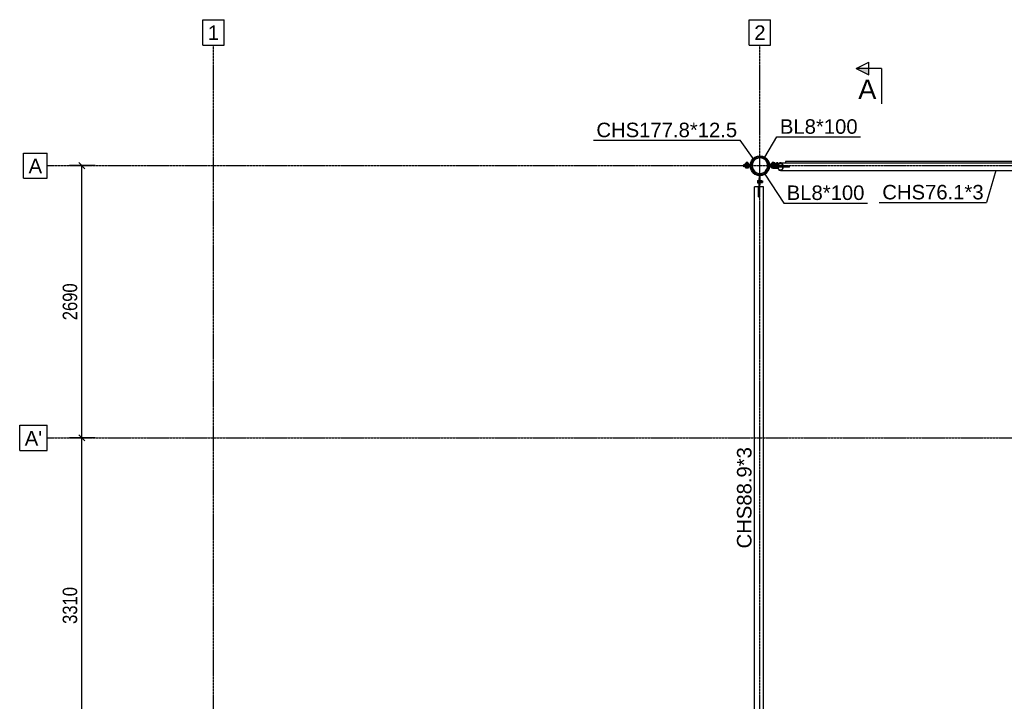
# Model space of a CAD drawing. Header units: millimetres. Extents: x 0 to 142951, y 0 to 27942.
# Tile 49 of 70: x 61033 to 70763, y 21208 to 27942. Entities that reach past the tile are written whole.
import ezdxf

# ---------------------------------------------------------------- set-up
doc = ezdxf.new("R2010")
doc.units = ezdxf.units.MM
doc.linetypes.add('DXK_LINE_DOT3', pattern=[5.9187, 2.979, -0.9799, 0.9799, -0.9799])
doc.styles.add('Arial', font='ARIAL.TTF', dxfattribs={"height": 0.2})
doc.styles.add('Arial Narrow', font='ARIALN.TTF', dxfattribs={"height": 0.2})

# ---------------------------------------------------------------- blocks, each defined once
blk = doc.blocks.new('Part-42591 - 42569')
h = blk.add_hatch(color=6)
h.paths.add_polyline_path([(68436.7, 26500), (68433.7, 26523), (68424.8, 26544.5), (68410.7, 26562.9), (68392.3, 26577), (68370.8, 26585.9), (68347.8, 26588.9), (68324.8, 26585.9), (68303.4, 26577), (68285, 26562.9), (68270.9, 26544.5), (68262, 26523), (68258.9, 26500), (68262, 26477), (68270.9, 26455.6), (68285, 26437.1), (68303.4, 26423), (68324.8, 26414.1), (68347.8, 26411.1), (68370.8, 26414.1), (68392.3, 26423), (68410.7, 26437.1), (68424.8, 26455.6), (68433.7, 26477)])
h.paths.add_polyline_path([(68414, 26461.8), (68401.9, 26446), (68386, 26433.8), (68367.6, 26426.2), (68347.8, 26423.6), (68328.1, 26426.2), (68309.6, 26433.8), (68293.8, 26446), (68281.7, 26461.8), (68274, 26480.2), (68271.4, 26500), (68274, 26519.8), (68281.7, 26538.2), (68293.8, 26554), (68309.6, 26566.2), (68328.1, 26573.8), (68347.8, 26576.4), (68367.6, 26573.8), (68386, 26566.2), (68401.9, 26554), (68414, 26538.2), (68421.6, 26519.8), (68424.2, 26500), (68421.6, 26480.2)])
for radius, start, end in [(88.9, 15, 195), (76.4, 345, 165), (88.9, 195, 15), (76.4, 165, 345)]:
    blk.add_arc((68347.8, 26500), radius, start, end)
blk = doc.blocks.new('Part-43781 - 42569')
at = {"color": 7}
for p, q in [((68343.8, 26372.1), (68335.8, 26372.1)), ((68335.8, 26372.1), (68335.8, 26192.1)), ((68343.8, 26372.1), (68343.8, 26192.1)), ((68343.8, 26192.1), (68335.8, 26192.1))]:
    blk.add_line(p, q, dxfattribs=at)
blk = doc.blocks.new('Part-43813 - 42569')
at = {"color": 7}
for p, q in [((68525.8, 26495), (68525.9, 26496)), ((68635.6, 26495), (68525.8, 26495)), ((68635.6, 26485), (68525.8, 26485)), ((68525.8, 26485), (68527.1, 26475.4)), ((68527, 26504), (68527.1, 26504.6)), ((68532.7, 26516.9), (68527.1, 26504.6)), ((68527.1, 26475.4), (68532.7, 26463.1)), ((68527.8, 26495), (68528, 26496)), ((68529, 26476.6), (68527.8, 26485)), ((68534.1, 26465.2), (68529, 26476.6)), ((68529.2, 26504), (68534.1, 26514.8)), ((68541.1, 26525.2), (68532.7, 26516.9)), ((68534.1, 26514.8), (68541.9, 26522.4)), ((68541.9, 26457.6), (68534.1, 26465.2)), ((68551, 26528.1), (68541.1, 26525.2)), ((68541.9, 26522.4), (68551, 26525.1)), ((68551, 26528.1), (70879.3, 26528.1)), ((68560.8, 26525.2), (68551, 26528.1)), ((68551, 26525.1), (68560.1, 26522.4)), ((68560.1, 26522.4), (68567.8, 26514.8)), ((68567.8, 26465.2), (68560.1, 26457.6)), ((68569.2, 26516.9), (68560.8, 26525.2)), ((68567.8, 26514.8), (68572.9, 26503.4)), ((68572.9, 26476.6), (68567.8, 26465.2)), ((68574.8, 26504.6), (68569.2, 26516.9)), ((68569.2, 26463.1), (68574.8, 26475.4)), ((68572.9, 26503.4), (68574.1, 26495)), ((68574.1, 26485), (68572.9, 26476.6)), ((68576.1, 26495), (68574.8, 26504.6)), ((68574.8, 26475.4), (68576.1, 26485)), ((68585.2, 26494), (68585.3, 26495)), ((68585.3, 26485), (68585.2, 26486)), ((68587.2, 26494), (68587.3, 26495)), ((68587.3, 26485), (68587.2, 26486)), ((68633.7, 26494), (68633.6, 26495)), ((68633.6, 26485), (68633.7, 26486)), ((68635.7, 26494), (68635.6, 26495)), ((68635.6, 26485), (68635.7, 26486)), ((70845, 26495), (70904.5, 26495)), ((70845, 26495), (70845.6, 26490)), ((70845.6, 26490), (70845, 26485)), ((70845, 26485), (70904.5, 26485)), ((70879.3, 26528.1), (70889.2, 26525.2)), ((70889.2, 26525.2), (70897.6, 26516.9)), ((70897.6, 26516.9), (70903.2, 26504.6)), ((70903.2, 26475.4), (70897.6, 26463.1)), ((70903.2, 26504.6), (70904.5, 26495)), ((70904.5, 26485), (70903.2, 26475.4)), ((68532.7, 26463.1), (68541.1, 26454.8)), ((68541.1, 26454.8), (68551, 26452)), ((68551, 26455), (68541.9, 26457.6)), ((68560.1, 26457.6), (68551, 26455)), ((68551, 26452), (68560.8, 26454.8)), ((68551, 26452), (70879.3, 26452)), ((68560.8, 26454.8), (68569.2, 26463.1)), ((70889.2, 26454.8), (70879.3, 26452)), ((70897.6, 26463.1), (70889.2, 26454.8))]:
    blk.add_line(p, q, dxfattribs=at)
blk = doc.blocks.new('Part-43780 - 42569')
at = {"color": 7}
for p, q in [((68343.8, 26312.1), (68343.8, 26402)), ((68343.8, 26402), (68351.8, 26402)), ((68351.8, 26312.1), (68351.8, 26402)), ((68343.8, 26312.1), (68351.8, 26312.1))]:
    blk.add_line(p, q, dxfattribs=at)
blk = doc.blocks.new('Bolt-43838 - 42569')
at = {"color": 7}
for p, q in [((68473.9, 26483), (68473.9, 26486)), ((68503.1, 26483), (68473.9, 26483)), ((68502, 26520), (68475, 26520)), ((68475, 26510), (68475, 26520)), ((68475, 26473), (68475, 26483)), ((68502, 26473), (68475, 26473)), ((68479.1, 26510), (68479.1, 26520)), ((68479.1, 26473), (68479.1, 26483)), ((68496.3, 26528), (68480.7, 26528)), ((68480.7, 26520), (68480.7, 26528)), ((68492.6, 26510), (68492.6, 26520)), ((68492.6, 26473), (68492.6, 26483)), ((68496.3, 26520), (68496.3, 26528)), ((68502, 26510), (68502, 26520)), ((68502, 26473), (68502, 26483)), ((68503.1, 26483), (68503.1, 26486)), ((68503.3, 26483), (68503.3, 26486)), ((68526.1, 26483), (68503.3, 26483)), ((68531.4, 26520), (68504.4, 26520)), ((68504.4, 26510), (68504.4, 26520)), ((68504.4, 26473), (68504.4, 26483)), ((68528.2, 26473), (68504.4, 26473)), ((68508.5, 26510), (68508.5, 26520)), ((68508.5, 26473), (68508.5, 26483)), ((68525.7, 26528), (68510.1, 26528)), ((68510.1, 26520), (68510.1, 26528)), ((68510.1, 26494), (68510.1, 26496)), ((68522, 26510), (68522, 26520)), ((68522, 26473), (68522, 26483)), ((68525.7, 26520), (68525.7, 26528)), ((68531.4, 26514.1), (68531.4, 26520)), ((68532.5, 26485), (68532.5, 26486))]:
    blk.add_line(p, q, dxfattribs=at)
blk = doc.blocks.new('Bolt-43782 - 42569')
at = {"color": 7}
for p, q in [((68322.8, 26354.1), (68332.8, 26354.1)), ((68322.8, 26354.1), (68322.8, 26330.1)), ((68322.8, 26342.1), (68332.8, 26342.1)), ((68322.8, 26330.1), (68332.8, 26330.1)), ((68332.8, 26357.1), (68332.8, 26327.1)), ((68332.8, 26357.1), (68335.8, 26357.1)), ((68332.8, 26327.1), (68335.8, 26327.1)), ((68351.8, 26357.1), (68354.8, 26357.1)), ((68351.8, 26327.1), (68354.8, 26327.1)), ((68354.8, 26357.1), (68354.8, 26327.1)), ((68354.8, 26354.1), (68367.8, 26354.1)), ((68354.8, 26342.1), (68367.8, 26342.1)), ((68367.8, 26330.1), (68354.8, 26330.1)), ((68367.8, 26354.1), (68367.8, 26330.1)), ((68367.8, 26350.1), (68372.8, 26350.1)), ((68367.8, 26334.1), (68372.8, 26334.1)), ((68372.8, 26350.1), (68372.8, 26334.1))]:
    blk.add_line(p, q, dxfattribs=at)
blk = doc.blocks.new('Part-43818 - 42569')
at = {"color": 7}
for p, q in [((68638.9, 26494), (68454.5, 26494)), ((68454.5, 26494), (68454.5, 26486)), ((68638.9, 26486), (68454.5, 26486)), ((68485.8, 26486), (68485.8, 26494)), ((68514, 26486), (68514, 26494)), ((68638.9, 26486), (68638.9, 26494))]:
    blk.add_line(p, q, dxfattribs=at)
blk = doc.blocks.new('Bolt-43836 - 42569')
at = {"color": 7}
for p, q in [((68503.1, 26507), (68473.9, 26507)), ((68473.9, 26504), (68473.9, 26507)), ((68473.9, 26483), (68473.9, 26486)), ((68503.1, 26483), (68473.9, 26483)), ((68475, 26520), (68502, 26520)), ((68475, 26507), (68475, 26520)), ((68475, 26473), (68475, 26483)), ((68502, 26473), (68475, 26473)), ((68496.3, 26528), (68480.7, 26528)), ((68480.7, 26520), (68480.7, 26528)), ((68480.7, 26494), (68480.7, 26496)), ((68484.4, 26507), (68484.4, 26520)), ((68484.4, 26473), (68484.4, 26483)), ((68496.3, 26520), (68496.3, 26528)), ((68496.3, 26494), (68496.3, 26496)), ((68497.9, 26507), (68497.9, 26520)), ((68497.9, 26473), (68497.9, 26483)), ((68502, 26520), (68502, 26507)), ((68502, 26473), (68502, 26483)), ((68503.1, 26504), (68503.1, 26507)), ((68503.1, 26483), (68503.1, 26486)), ((68532.5, 26507), (68503.3, 26507)), ((68503.3, 26504), (68503.3, 26507)), ((68503.3, 26483), (68503.3, 26486)), ((68532.5, 26483), (68503.3, 26483)), ((68504.4, 26520), (68531.4, 26520)), ((68504.4, 26507), (68504.4, 26520)), ((68504.4, 26473), (68504.4, 26483)), ((68531.4, 26473), (68504.4, 26473)), ((68525.7, 26528), (68510.1, 26528)), ((68510.1, 26520), (68510.1, 26528)), ((68510.1, 26494), (68510.1, 26496)), ((68513.8, 26507), (68513.8, 26520)), ((68513.8, 26473), (68513.8, 26483)), ((68525.7, 26520), (68525.7, 26528)), ((68525.7, 26494), (68525.7, 26496)), ((68527.3, 26507), (68527.3, 26520)), ((68527.3, 26473), (68527.3, 26483)), ((68531.4, 26520), (68531.4, 26507)), ((68531.4, 26473), (68531.4, 26483)), ((68532.5, 26504), (68532.5, 26507)), ((68532.5, 26483), (68532.5, 26486))]:
    blk.add_line(p, q, dxfattribs=at)
blk = doc.blocks.new('GridLine-43852 - 42569')
at = {"color": 6}
for p, q in [((68242.2, 27942), (68453.5, 27942)), ((68242.2, 27692), (68242.2, 27942)), ((68453.5, 27692), (68453.5, 27942)), ((68242.2, 27692), (68453.5, 27692))]:
    blk.add_line(p, q, dxfattribs=at)
at = {"color": 6, "linetype": 'DXK_LINE_DOT3'}
blk.add_line((68347.8, 1000), (68347.8, 27692), dxfattribs=at)
at = {"color": 7, "style": 'Arial'}
blk.add_text('2', height=143.3, dxfattribs=at).set_placement((68292.2, 27742))
blk = doc.blocks.new('Part-43754 - 42569')
at = {"color": 7}
for p, q in [((68295.4, 20707.9), (68295.4, 26292.1)), ((68335.3, 26292.1), (68295.4, 26292.1)), ((68335.3, 26191.1), (68335.3, 26292.1)), ((68344.3, 26191.1), (68344.3, 26292.1)), ((68384.3, 26292.1), (68344.3, 26292.1)), ((68384.3, 20707.9), (68384.3, 26292.1)), ((68335.3, 26191.1), (68344.3, 26191.1)), ((68335.3, 20707.9), (68335.3, 20808.9)), ((68344.3, 20808.9), (68335.3, 20808.9)), ((68344.3, 20707.9), (68344.3, 20808.9)), ((68335.3, 20707.9), (68295.4, 20707.9)), ((68384.3, 20707.9), (68344.3, 20707.9))]:
    blk.add_line(p, q, dxfattribs=at)
blk = doc.blocks.new('Part-43755 - 42569')
at = {"color": 7}
for p, q in [((73494.7, 26542.5), (68601, 26542.5)), ((68601, 26542.5), (68601, 26528.1)), ((73494.7, 26528.1), (73494.7, 26542.5)), ((70884.8, 26453.6), (71210.9, 26453.6))]:
    blk.add_line(p, q, dxfattribs=at)
blk = doc.blocks.new('Part-43758 - 42569')
at = {"color": 7}
for p, q in [((68189.7, 26498), (68244.7, 26498)), ((68189.7, 26490), (68189.7, 26498)), ((68244.7, 26490), (68189.7, 26490)), ((68252.1, 26496.2), (68244.7, 26498)), ((68244.7, 26490), (68248.4, 26489.1)), ((68248.4, 26489.1), (68251.2, 26486.6)), ((68251.2, 26486.6), (68252.6, 26483)), ((68257.8, 26491.2), (68252.1, 26496.2)), ((68253.7, 26474.8), (68252.6, 26483)), ((68263.4, 26451.3), (68253.7, 26474.8)), ((68260.5, 26484.1), (68257.8, 26491.2)), ((68261.5, 26476.9), (68260.5, 26484.1)), ((68270.4, 26455.3), (68261.5, 26476.9)), ((68425.3, 26455.3), (68434.2, 26476.9)), ((68432.3, 26451.3), (68442, 26474.8)), ((68434.2, 26476.9), (68435.1, 26484.1)), ((68437.9, 26491.2), (68435.1, 26484.1)), ((68443.4, 26496), (68437.9, 26491.2)), ((68442, 26474.8), (68443.1, 26483)), ((68443.1, 26483), (68444.5, 26486.6)), ((68444.5, 26486.6), (68447.3, 26489.1)), ((68447.3, 26489.1), (68451, 26490)), ((68451, 26490), (68454.5, 26490)), ((68506, 26494), (68506, 26496)), ((68278.9, 26431.1), (68263.4, 26451.3)), ((68284.6, 26436.8), (68270.4, 26455.3)), ((68278.9, 26431.1), (68299.1, 26415.6)), ((68284.6, 26436.8), (68303.1, 26422.6)), ((68299.1, 26415.6), (68322.6, 26405.9)), ((68303.1, 26422.6), (68324.7, 26413.6)), ((68322.6, 26405.9), (68347.8, 26402.5)), ((68324.7, 26413.6), (68347.8, 26410.6)), ((68347.8, 26410.6), (68371, 26413.6)), ((68347.8, 26402.5), (68373.1, 26405.9)), ((68371, 26413.6), (68392.5, 26422.6)), ((68373.1, 26405.9), (68396.6, 26415.6)), ((68392.5, 26422.6), (68411.1, 26436.8)), ((68396.6, 26415.6), (68416.8, 26431.1)), ((68411.1, 26436.8), (68425.3, 26455.3)), ((68416.8, 26431.1), (68432.3, 26451.3))]:
    blk.add_line(p, q, dxfattribs=at)
blk = doc.blocks.new('Part-43759 - 42569')
at = {"color": 7}
for p, q in [((68263.4, 26548.7), (68278.9, 26568.9)), ((68270.4, 26544.7), (68284.6, 26563.2)), ((68278.9, 26568.9), (68299.1, 26584.4)), ((68284.6, 26563.2), (68303.1, 26577.4)), ((68299.1, 26584.4), (68322.6, 26594.1)), ((68303.1, 26577.4), (68324.7, 26586.4)), ((68322.6, 26594.1), (68347.8, 26597.5)), ((68324.7, 26586.4), (68347.8, 26589.4)), ((68347.8, 26597.5), (68373.1, 26594.1)), ((68347.8, 26589.4), (68371, 26586.4)), ((68371, 26586.4), (68392.5, 26577.4)), ((68373.1, 26594.1), (68396.6, 26584.4)), ((68392.5, 26577.4), (68411.1, 26563.2)), ((68396.6, 26584.4), (68416.8, 26568.9)), ((68425.3, 26544.7), (68411.1, 26563.2)), ((68432.3, 26548.7), (68416.8, 26568.9)), ((68189.7, 26510), (68244.7, 26510)), ((68189.7, 26502), (68189.7, 26510)), ((68244.7, 26502), (68189.7, 26502)), ((68248.4, 26510.9), (68244.7, 26510)), ((68244.7, 26502), (68252.1, 26503.8)), ((68251.2, 26513.4), (68248.4, 26510.9)), ((68252.6, 26517), (68251.2, 26513.4)), ((68252.1, 26503.8), (68257.8, 26508.8)), ((68252.6, 26517), (68253.7, 26525.2)), ((68253.7, 26525.2), (68263.4, 26548.7)), ((68257.8, 26508.8), (68260.5, 26515.9)), ((68260.5, 26515.9), (68261.5, 26523.1)), ((68261.5, 26523.1), (68270.4, 26544.7)), ((68434.2, 26523.1), (68425.3, 26544.7)), ((68442, 26525.2), (68432.3, 26548.7)), ((68435.1, 26515.9), (68434.2, 26523.1)), ((68435.1, 26515.9), (68437.9, 26508.8)), ((68437.9, 26508.8), (68443.4, 26504)), ((68443.1, 26517), (68442, 26525.2)), ((68444.5, 26513.4), (68443.1, 26517)), ((68447.3, 26510.9), (68444.5, 26513.4)), ((68451, 26510), (68447.3, 26510.9)), ((68451, 26510), (68529.6, 26510))]:
    blk.add_line(p, q, dxfattribs=at)
blk = doc.blocks.new('Part-43761 - 42569')
at = {"color": 7}
blk.add_line((68521, 26494), (68521, 26496), dxfattribs=at)
blk = doc.blocks.new('Bolt-43765 - 42569')
at = {"color": 7}
for p, q in [((68491, 26513), (68461, 26513)), ((68461, 26510), (68461, 26513)), ((68489.8, 26526), (68462.1, 26526)), ((68462.1, 26513), (68462.1, 26526)), ((68462.1, 26486), (68462.1, 26477)), ((68462.1, 26477), (68489.8, 26477)), ((68484, 26532), (68468, 26532)), ((68468, 26526), (68468, 26532)), ((68469, 26513), (68469, 26526)), ((68469, 26477), (68469, 26486)), ((68482.9, 26513), (68482.9, 26526)), ((68482.9, 26477), (68482.9, 26486)), ((68484, 26526), (68484, 26532)), ((68489.8, 26513), (68489.8, 26526)), ((68489.8, 26477), (68489.8, 26486)), ((68491, 26510), (68491, 26513))]:
    blk.add_line(p, q, dxfattribs=at)
blk = doc.blocks.new('Bolt-43766 - 42569')
at = {"color": 7}
for p, q in [((68544, 26526), (68537.1, 26526)), ((68537.1, 26526), (68537.1, 26521.3)), ((68537.1, 26485), (68537.1, 26486)), ((68543, 26531), (68559, 26531)), ((68543, 26526), (68543, 26531)), ((68544, 26485), (68544, 26486)), ((68557.9, 26485), (68557.9, 26486)), ((68559, 26531), (68559, 26528.1)), ((68564.8, 26485), (68564.8, 26486))]:
    blk.add_line(p, q, dxfattribs=at)
blk = doc.blocks.new('Bolt-43783 - 42569')
at = {"color": 7}
for p, q in [((68234.7, 26513), (68204.7, 26513)), ((68204.7, 26510), (68204.7, 26513)), ((68204.7, 26487), (68204.7, 26490)), ((68234.7, 26487), (68204.7, 26487)), ((68233.6, 26526), (68205.8, 26526)), ((68205.8, 26513), (68205.8, 26526)), ((68205.8, 26487), (68205.8, 26477)), ((68205.8, 26477), (68233.6, 26477)), ((68227.7, 26532), (68211.7, 26532)), ((68211.7, 26526), (68211.7, 26532)), ((68211.7, 26498), (68211.7, 26502)), ((68212.8, 26513), (68212.8, 26526)), ((68212.8, 26477), (68212.8, 26487)), ((68226.6, 26513), (68226.6, 26526)), ((68226.6, 26477), (68226.6, 26487)), ((68227.7, 26526), (68227.7, 26532)), ((68227.7, 26498), (68227.7, 26502)), ((68233.6, 26513), (68233.6, 26526)), ((68233.6, 26477), (68233.6, 26487)), ((68234.7, 26510), (68234.7, 26513)), ((68234.7, 26487), (68234.7, 26490))]:
    blk.add_line(p, q, dxfattribs=at)
blk = doc.blocks.new('Part-43845 - 42569')
at = {"color": 7}
for p, q in [((68436.7, 26496), (68436.7, 26504)), ((68436.7, 26504), (68562.7, 26504)), ((68562.7, 26496), (68436.7, 26496)), ((68446.7, 26496), (68446.7, 26504)), ((68562.7, 26496), (68562.7, 26504))]:
    blk.add_line(p, q, dxfattribs=at)
blk = doc.blocks.new('GridLine-43851 - 42569')
at = {"color": 6}
for p, q in [((62842.2, 27942), (63053.5, 27942)), ((62842.2, 27692), (62842.2, 27942)), ((63053.5, 27692), (63053.5, 27942)), ((62842.2, 27692), (63053.5, 27692))]:
    blk.add_line(p, q, dxfattribs=at)
at = {"color": 6, "linetype": 'DXK_LINE_DOT3'}
blk.add_line((62947.8, 1000), (62947.8, 27692), dxfattribs=at)
at = {"color": 7, "style": 'Arial'}
blk.add_text('1', height=143.3, dxfattribs=at).set_placement((62892.2, 27742))
blk = doc.blocks.new('GridLine-43862 - 42569')
at = {"color": 6}
for p, q in [((61033.2, 23935), (61304.8, 23935)), ((61033.2, 23685), (61033.2, 23935)), ((61304.8, 23685), (61304.8, 23935)), ((61033.2, 23685), (61304.8, 23685))]:
    blk.add_line(p, q, dxfattribs=at)
at = {"color": 6, "linetype": 'DXK_LINE_DOT3'}
blk.add_line((61304.8, 23810), (80035.8, 23810), dxfattribs=at)
at = {"color": 7, "style": 'Arial'}
blk.add_text("A'", height=143.26, dxfattribs=at).set_placement((61083.2, 23735))
blk = doc.blocks.new('GridLine-43863 - 42569')
at = {"color": 6}
for p, q in [((61071.4, 26625), (61304.8, 26625)), ((61071.4, 26375), (61071.4, 26625)), ((61304.8, 26375), (61304.8, 26625)), ((61071.4, 26375), (61304.8, 26375))]:
    blk.add_line(p, q, dxfattribs=at)
at = {"color": 6, "linetype": 'DXK_LINE_DOT3'}
blk.add_line((61304.8, 26500), (80035.8, 26500), dxfattribs=at)
at = {"color": 7, "style": 'Arial'}
blk.add_text('A', height=143.3, dxfattribs=at).set_placement((61121.4, 26425))
blk = doc.blocks.new('StraightDimension-81652 - 42569')
at = {"color": 174}
for p, q in [((61676.3, 23780), (61616.3, 23840)), ((61777.5, 23810), (61526.3, 23810)), ((61646.3, 20500), (61646.3, 23810)), ((61616.3, 20530), (61676.3, 20470)), ((61777.5, 20500), (61526.3, 20500))]:
    blk.add_line(p, q, dxfattribs=at)
at = {"color": 30, "style": 'Arial Narrow'}
blk.add_text('3310', height=143.16, rotation=90.00021, dxfattribs=at).set_placement((61601.3, 21972.6))
blk = doc.blocks.new('StraightDimension-81651 - 42569')
at = {"color": 174}
for p, q in [((61777.5, 26500), (61526.3, 26500)), ((61676.3, 26470), (61616.3, 26530)), ((61646.3, 23810), (61646.3, 26500)), ((61616.3, 23840), (61676.3, 23780)), ((61777.5, 23810), (61526.3, 23810))]:
    blk.add_line(p, q, dxfattribs=at)
at = {"color": 30, "style": 'Arial Narrow'}
blk.add_text('2690', height=143.16, rotation=90.00021, dxfattribs=at).set_placement((61601.3, 24972.6))
blk = doc.blocks.new('Mark-44158 - 42569')
at = {"color": 136}
for p in [(66702.2, 26751.3), (68289.4, 26558.4)]:
    blk.add_line(p, (68152.3, 26751.3), dxfattribs=at)
at = {"color": 96, "style": 'Arial'}
blk.add_text('CHS177.8*12.5', height=143.262, dxfattribs=at).set_placement((66732.2, 26781.3))
blk = doc.blocks.new('Mark-44793 - 42569')
at = {"color": 136}
blk.add_line((68294.3, 22688.5), (68294.3, 23749.3), dxfattribs=at)
at = {"color": 30, "style": 'Arial'}
blk.add_text('CHS88.9*3', height=143.26, rotation=90.00021, dxfattribs=at).set_placement((68264.3, 22718.5))
blk = doc.blocks.new('Mark-44797 - 42569')
at = {"color": 136}
for p, q in [((68396.6, 26415.6), (68582.7, 26130.9)), ((68582.7, 26130.9), (69410.3, 26130.9))]:
    blk.add_line(p, q, dxfattribs=at)
at = {"color": 30, "style": 'Arial'}
blk.add_text('BL8*100', height=143.26, dxfattribs=at).set_placement((68612.7, 26160.9))
blk = doc.blocks.new('Mark-44825 - 42569')
at = {"color": 136}
for p in [(70680.3, 26452), (69527.2, 26136.7)]:
    blk.add_line(p, (70588, 26136.7), dxfattribs=at)
at = {"color": 30, "style": 'Arial'}
blk.add_text('CHS76.1*3', height=143.26, dxfattribs=at).set_placement((69557.2, 26166.7))
blk = doc.blocks.new('Mark-44798 - 42569')
at = {"color": 136}
for p, q in [((68395.8, 26583.1), (68515.3, 26785)), ((68515.3, 26785), (69342.9, 26785))]:
    blk.add_line(p, q, dxfattribs=at)
at = {"color": 30, "style": 'Arial'}
blk.add_text('BL8*100', height=143.26, dxfattribs=at).set_placement((68545.3, 26815))
blk = doc.blocks.new('SectionMark-82415 - 42569')
blk.add_hatch(color=5).paths.add_polyline_path([(69422.9, 27459.8), (69422.9, 27397.3), (69297.9, 27459.8)])
at = {"color": 5}
for p, q in [((69297.9, 27459.8), (69422.9, 27522.3)), ((69547.9, 27459.8), (69297.9, 27459.8)), ((69297.9, 27459.8), (69422.9, 27397.3)), ((69422.9, 27397.3), (69422.9, 27522.3)), ((69547.9, 27459.8), (69547.9, 27109.8))]:
    blk.add_line(p, q, dxfattribs=at)
at = {"color": 5, "style": 'Arial'}
blk.add_text('A', height=191, dxfattribs=at).set_placement((69320, 27159.8))

msp = doc.modelspace()

# ---------------------------------------------------------------- block references
for name in ['GridLine-43851 - 42569', 'GridLine-43852 - 42569', 'SectionMark-82415 - 42569', 'Mark-44798 - 42569', 'Mark-44158 - 42569', 'GridLine-43863 - 42569', 'Part-43759 - 42569', 'Part-42591 - 42569', 'StraightDimension-81651 - 42569', 'Part-43758 - 42569', 'Bolt-43783 - 42569', 'Part-43845 - 42569', 'Part-43818 - 42569', 'Bolt-43765 - 42569', 'Bolt-43838 - 42569', 'Bolt-43836 - 42569', 'Part-43761 - 42569', 'Part-43813 - 42569', 'Bolt-43766 - 42569', 'Part-43755 - 42569', 'Part-43781 - 42569', 'Part-43780 - 42569', 'Mark-44797 - 42569', 'Mark-44825 - 42569', 'Part-43754 - 42569', 'Bolt-43782 - 42569', 'GridLine-43862 - 42569', 'StraightDimension-81652 - 42569', 'Mark-44793 - 42569']:
    msp.add_blockref(name, (0, 0))

doc.saveas('drawing.dxf')
